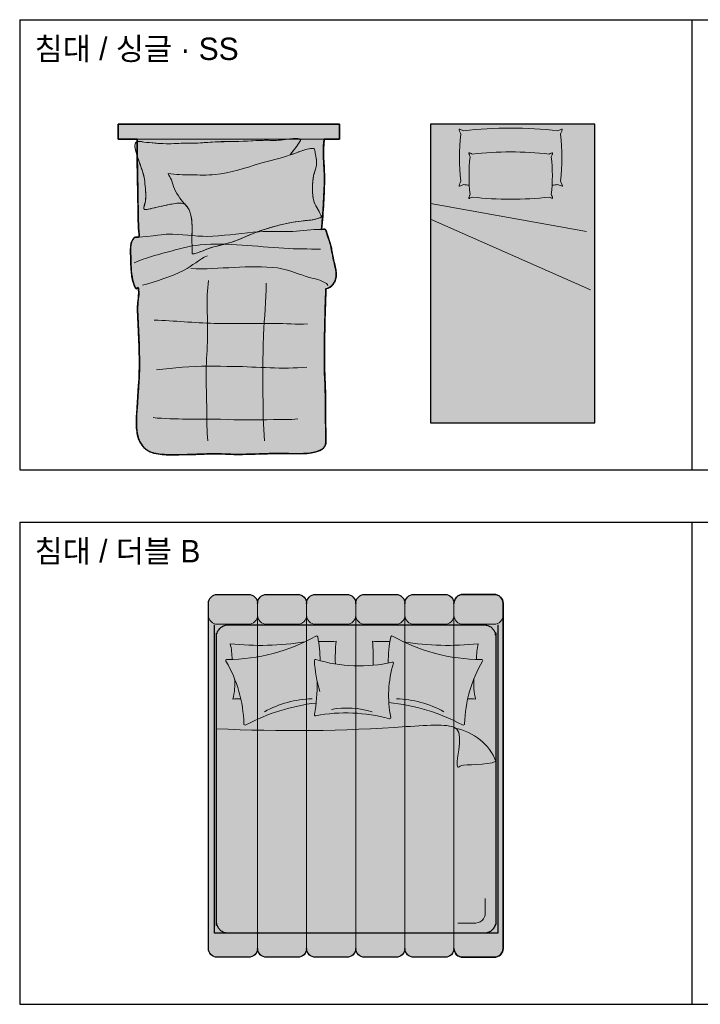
# Model space of a CAD drawing. Header units: millimetres. Extents: x 488786 to 747986, y 25193 to 95000.
# Tile 87 of 127: x 565100 to 569657, y 84154 to 90750. Entities that reach past the tile are written whole.
import ezdxf

# ---------------------------------------------------------------- set-up
doc = ezdxf.new("R2010")
doc.units = ezdxf.units.MM
for name, color, linetype in [('10. ETC', 251, 'Continuous'), ('13. TXT2', 43, 'Continuous'), ('25. 255', 255, 'Continuous'), ('6. FUR1', 181, 'Continuous')]:
    doc.layers.add(name, color=color, linetype=linetype)
doc.layers.add('7. FUR2', color=241, linetype='Continuous', lineweight=5)
doc.styles.add('YUHIHA_TEXT', font='Pretendard-Regular.ttf')

# ---------------------------------------------------------------- blocks, each defined once
blk = doc.blocks.new('YUHIHA_Furniture_Mattress_Geometry')
at = {"layer": '25. 255'}
h = blk.add_hatch(color=256, dxfattribs=at)
h.dxf.hatch_style = 1
edge = h.paths.add_edge_path()
edge.add_ellipse((154591.7, -73363.5), major_axis=(0, -83.2), ratio=0.953258, start_angle=-85.05112, end_angle=-0.13751)
edge.add_line((154591.5, -73446.7), (156301, -73446.7))
edge.add_ellipse((156304.6, -73363.4), major_axis=(0, -83.4), ratio=0.953258, start_angle=-2.59169, end_angle=84.99481)
edge.add_line((156383.8, -73370.6), (156383.8, -71456.6))
edge.add_ellipse((156304.6, -71463.8), major_axis=(0, -83.4), ratio=0.953258, start_angle=94.99963, end_angle=182.49186)
edge.add_line((156301.2, -71380.5), (154591.5, -71380.5))
edge.add_ellipse((154591.5, -71463.5), major_axis=(0, -83), ratio=0.953258, start_angle=180, end_angle=265.18863)
edge.add_line((154512.7, -71456.6), (154512.7, -73370.6))
at = {"layer": '6. FUR1'}
blk.add_lwpolyline([(154499.9, -73446.7), (154499.9, -71380.4), (155448.3, -71380.4), (156396.6, -71380.4), (156396.6, -73446.7)], dxfattribs=at)
blk.add_rational_spline([(154591.5, -71380.5), (154518.8, -71380.5), (154512.7, -71456.6), (154512.7, -72413.6), (154512.7, -73370.6), (154519, -73446.5), (154591.5, -73446.7), (155446.3, -73446.7), (156301, -73446.7), (156377.1, -73450.3), (156383.8, -73370.6), (156383.8, -72413.6), (156383.8, -71456.6), (156377.2, -71377.1), (156301.2, -71380.5), (155446.4, -71380.5), (154591.5, -71380.5)], [1, 0.736164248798, 1, 1, 1, 0.737786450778, 1, 1, 1, 0.721841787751, 1, 1, 1, 0.722410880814, 1, 1, 1], degree=2, knots=[0, 0, 0, 1.486822, 1.486822, 2.486822, 2.486822, 3.968844, 3.968844, 4.968844, 4.968844, 6.497517, 6.497517, 7.497517, 7.497517, 9.024544, 9.024544, 10.024544, 10.024544, 10.024544], dxfattribs=at)
at = {"layer": '7. FUR2'}
for p, q in [((154767.9, -71448.1), (154662.4, -71448.1)), ((154584.7, -71516.2), (154585.3, -71614.2))]:
    blk.add_line(p, q, dxfattribs=at)
for centre, major_axis, ratio, start_param, end_param in [((154657.5, -71510.8), (73, 0), 0.861052, 1.503922, 3.22831), ((154874.1, -72425.4), (381, 0), 0.888516, 3.464065, 4.485342), ((155861.9, -81085), (-9394.2, 0), 0.888516, 4.65681, 4.792159), ((155562.7, -71636.6), (-1311.4, 0), 0.987571, 1.687928, 2.066322), ((156191, -72783.7), (-9.12, 0), 0.987571, 3.078107, 5.255817), ((157095.5, -72761.2), (-895.7, 0), 0.987571, 0.026008, 0.523057), ((155736.1, -72341.8), (-646.6, -84.1), 0.933934, 1.460876, 1.972493), ((156232.4, -72681), (-273.9, 0), 0.987571, 1.527991, 1.721445), ((156658.9, -73048.1), (-398.4, 0), 0.987571, -0.25628, 0.096525), ((154212.9, -73221.1), (-1375, 0), 0.987571, 3.056392, 3.168731), ((156747.2, -73183), (-1058.6, 0), 0.987571, 0.022017, 0.175688), ((156313.7, -73207.5), (-7.36, 0), 0.987571, 1.247976, 3.787928), ((156311.3, -74387.3), (1187.7, 0), 0.987571, 1.570796, 2.094349), ((156730.6, -73217.2), (-451.6, 0), 0.987571, -0.005376, 0.233353), ((155647.9, -74167.4), (-843.7, 0), 0.987571, 4.650539, 4.789399), ((156085.6, -75088.3), (1801.9, 0), 0.987571, 1.456429, 1.734522), ((155713.3, -73364.2), (-8.48, 0), 0.987571, 0.175688, 2.094349)]:
    blk.add_ellipse(centre, major_axis=major_axis, ratio=ratio, start_param=start_param, end_param=end_param, dxfattribs=at)
at = {"layer": '7. FUR2', "extrusion": (0, 0, -1)}
for centre, major_axis, ratio, start_param, end_param in [((153826.3, -72761.2), (895.7, 0), 0.987571, 0.026008, 0.523057), ((154730.8, -72783.7), (-9.12, 0), 0.987571, -0.063485, 2.114225), ((155359.1, -71636.6), (-1311.4, 0), 0.987571, -1.471825, -1.07527), ((155223.5, -72824.7), (-7.59, 0), 0.987571, -0.289293, 1.888417), ((155185.7, -72341.8), (646.6, -84.1), 0.933934, 1.460876, 1.972493), ((154485.4, -72973), (745.7, 0), 0.987571, -0.199799, 0.29725), ((155516.8, -71778.3), (-1091.8, 0), 0.987571, 4.526774, 4.982108), ((155513.3, -72382.3), (-542.5, -22.8), 0.933511, 4.564784, 5.076402), ((157018.3, -73059.8), (1309.7, 0), 0.987571, 3.137165, 3.307571), ((155721, -72843.5), (6.16, 0), 0.987571, 4.258412, 6.727205), ((154262.9, -73048.1), (398.4, 0), 0.987571, -0.25628, 0.096525), ((154689.4, -72681), (273.9, 0), 0.987571, 1.527991, 1.721445), ((154847.6, -73251.1), (881.3, 0), 0.987571, -0.292277, -0.050119), ((154608.1, -73207.5), (7.36, 0), 0.987571, 1.247976, 3.787928), ((155204, -73191.2), (-6.13, 0), 0.987571, 4.163762, 6.703713), ((155428.6, -74148), (-988.8, 0), 0.987571, 1.344989, 1.868542), ((154174.6, -73183), (1058.6, 0), 0.987571, 0.007481, 0.175688), ((156767.9, -73535.6), (-1573.2, 0), 0.987571, 0.22138, 0.223897), ((156708.9, -73221.1), (-1375, 0), 0.987571, -0.085201, 0.033232), ((155720.7, -73207.8), (7.06, 0), 0.987571, -0.050119, 1.868542), ((154610.5, -74387.3), (-1187.7, 0), 0.987571, 1.570796, 2.094349), ((154191.2, -73217.2), (451.6, 0), 0.987571, -0.005376, 0.233353), ((154836.2, -75088.3), (-1801.9, 0), 0.987571, 1.456429, 1.734522), ((155273.9, -74167.4), (843.7, 0), 0.987571, 4.650539, 4.789399), ((155208.5, -73364.2), (8.48, 0), 0.987571, 0.175688, 2.094349)]:
    blk.add_ellipse(centre, major_axis=major_axis, ratio=ratio, start_param=start_param, end_param=end_param, dxfattribs=at)
at = {"layer": '7. FUR2'}
for points in [[(154512.7, -72532.7), (154570.7, -72502), (154720.4, -72513.7), (154742.7, -72504.5)], [(154767.5, -72493.8), (154788.4, -72505.2), (154726.8, -72705.8), (154773.6, -72748.1)], [(154742.7, -72504.5), (154755.2, -72499.3), (154761.1, -72490.3), (154767.5, -72493.8)], [(154773.6, -72748.1), (154817.1, -72787.3), (154956.5, -72774.1), (155113.4, -72764.6)]]:
    blk.add_open_spline(points, degree=3, dxfattribs=at)
blk = doc.blocks.new('YUHIHA_Furniture_Bed_Double_B_Plan')
at = {"layer": '25. 255'}
h = blk.add_hatch(color=256, dxfattribs=at)
h.dxf.hatch_style = 1
h.paths.add_polyline_path([(145626.8, -67643.2), (145417.9, -67643.2, 0.414214), (145357.9, -67703.2, 0.414214), (145297.9, -67643.2), (145089.1, -67643.2, 0.414214), (145029.1, -67703.2, 0.414214), (144969.1, -67643.2), (144760.2, -67643.2, 0.414214), (144700.2, -67703.2, 0.414214), (144640.2, -67643.2), (144431.4, -67643.2, 0.414214), (144371.4, -67703.2, 0.414214), (144311.4, -67643.2), (144102.6, -67643.2, 0.414214), (144042.6, -67703.2), (144042.6, -70014, 0.414214), (144102.6, -70074), (144311.4, -70074, 0.414214), (144371.4, -70014, 0.414214), (144431.4, -70074), (144640.2, -70074, 0.414214), (144700.2, -70014, 0.414214), (144760.2, -70074), (144969.1, -70074, 0.414214), (145029.1, -70014, 0.414214), (145089.1, -70074), (145297.9, -70074, 0.414214), (145357.9, -70014, 0.414214), (145417.9, -70074), (145626.8, -70074, 0.414214), (145686.8, -70014, 0.414214), (145746.8, -70074), (145955.6, -70074, 0.414214), (146015.6, -70014), (146015.6, -67703.2, 0.414214), (145955.6, -67643.2), (145746.8, -67643.2, 0.414214), (145686.8, -67703.2, 0.414214)])
at = {"layer": '6. FUR1'}
blk.add_lwpolyline([(144371.4, -67703.2, 0.414214), (144311.4, -67643.2), (144102.6, -67643.2, 0.414214), (144042.6, -67703.2), (144042.6, -70014, 0.414214), (144102.6, -70074), (144311.4, -70074, 0.414214), (144371.4, -70014)], format="xyb", dxfattribs=at)
blk.add_lwpolyline([(144311.4, -67643.2, -0.414214), (144371.4, -67703.2, -0.414214), (144431.4, -67643.2), (144640.2, -67643.2, -0.414214), (144700.2, -67703.2, -0.414214), (144760.2, -67643.2), (144969.1, -67643.2, -0.414214), (145029.1, -67703.2, -0.414214), (145089.1, -67643.2), (145297.9, -67643.2, -0.414214), (145357.9, -67703.2, -0.414214), (145417.9, -67643.2), (145626.8, -67643.2, -0.414214), (145686.8, -67703.2, -0.414214), (145746.8, -67643.2), (145955.6, -67643.2, -0.414214), (146015.6, -67703.2), (146015.6, -70014, -0.414214), (145955.6, -70074), (145746.8, -70074, -0.414214), (145686.8, -70014, -0.414214), (145626.8, -70074), (145417.9, -70074, -0.414214), (145357.9, -70014, -0.414214), (145297.9, -70074), (145089.1, -70074, -0.414214), (145029.1, -70014, -0.414214), (144969.1, -70074), (144760.2, -70074, -0.414214), (144700.2, -70014, -0.414214), (144640.2, -70074), (144431.4, -70074, -0.414214), (144371.4, -70014, -0.414214), (144311.4, -70074), (144102.6, -70074, -0.414214), (144042.6, -70014), (144042.6, -67703.2, -0.414214), (144102.6, -67643.2)], format="xyb", close=True, dxfattribs=at)
at = {"layer": '7. FUR2'}
for points in [[(144700.2, -67703.2, 0.414214), (144640.2, -67643.2), (144431.4, -67643.2, 0.414214), (144371.4, -67703.2), (144371.4, -70014, 0.414214), (144431.4, -70074), (144640.2, -70074, 0.414214), (144700.2, -70014)], [(145029.1, -67703.2, 0.414214), (144969.1, -67643.2), (144760.2, -67643.2, 0.414214), (144700.2, -67703.2), (144700.2, -70014, 0.414214), (144760.2, -70074), (144969.1, -70074, 0.414214), (145029.1, -70014)], [(145357.9, -67703.2, 0.414214), (145297.9, -67643.2), (145089.1, -67643.2, 0.414214), (145029.1, -67703.2), (145029.1, -70014, 0.414214), (145089.1, -70074), (145297.9, -70074, 0.414214), (145357.9, -70014)], [(145686.8, -67703.2, 0.414214), (145626.8, -67643.2), (145417.9, -67643.2, 0.414214), (145357.9, -67703.2), (145357.9, -70014, 0.414214), (145417.9, -70074), (145626.8, -70074, 0.414214), (145686.8, -70014)], [(144371.4, -69934, 0.414214), (144311.4, -69874), (144102.6, -69874, 0.414214), (144042.6, -69934)], [(144700.2, -69934, 0.414214), (144640.2, -69874), (144431.4, -69874, 0.414214), (144371.4, -69934)], [(145029.1, -69934, 0.414214), (144969.1, -69874), (144760.2, -69874, 0.414214), (144700.2, -69934)], [(145357.9, -69934, 0.414214), (145297.9, -69874), (145089.1, -69874, 0.414214), (145029.1, -69934)], [(145686.8, -69934, 0.414214), (145626.8, -69874), (145417.9, -69874, 0.414214), (145357.9, -69934)], [(146015.6, -69934, 0.414214), (145955.6, -69874), (145746.8, -69874, 0.414214), (145686.8, -69934)]]:
    blk.add_lwpolyline(points, format="xyb", dxfattribs=at)
blk.add_lwpolyline([(145955.6, -67643.2), (145746.8, -67643.2, 0.414214), (145686.8, -67703.2), (145686.8, -70014, 0.414214), (145746.8, -70074), (145955.6, -70074, 0.414214), (146015.6, -70014), (146015.6, -67703.2, 0.414214)], format="xyb", close=True, dxfattribs=at)
blk.add_blockref('YUHIHA_Furniture_Mattress_Geometry', (-10421.7, 3576.3))
blk = doc.blocks.new('YUHIHA_Furniture_Bed_SuperSingle_Plan')
at = {"layer": '25. 255'}
blk.add_hatch(color=256, dxfattribs=at).paths.add_polyline_path([(78731.5, 11411.2), (77631.5, 11411.2), (77631.5, 9411.2), (78731.5, 9411.2)], flags=16)
at = {"layer": '6. FUR1', "ltscale": 5}
blk.add_lwpolyline([(78731.5, 11411.2), (77631.5, 11411.2), (77631.5, 9411.2), (78731.5, 9411.2)], close=True, dxfattribs=at)
at = {"layer": '7. FUR2', "ltscale": 5}
for p, q in [((78731.5, 10048.3), (77660.7, 10521.7)), ((77685.7, 10130.3), (78731.5, 9941.5))]:
    blk.add_line(p, q, dxfattribs=at)
for points in [[(77913.5, 9907.4), (77914.1, 9908.1), (77915.3, 9908.2), (77917.2, 9907.7), (77920.2, 9906.7), (77924.3, 9905), (77929.8, 9902.6), (77936.7, 9899.6, -0.055975), (78451.3, 9899.6), (78458.2, 9902.6), (78463.7, 9905), (78467.8, 9906.7), (78470.8, 9907.7), (78472.7, 9908.2), (78473.9, 9908.1), (78474.5, 9907.4), (78474.5, 9906.2), (78474.3, 9904.6), (78473.8, 9902.5), (78473, 9900), (78472, 9897), (78470.8, 9893.7), (78469.4, 9890), (78467.7, 9885.9), (78465.9, 9881.5, -0.057148), (78465.9, 9629.6), (78467.8, 9625.2), (78469.4, 9621.1), (78470.9, 9617.4), (78472.1, 9614.1), (78473.1, 9611.1), (78473.9, 9608.6), (78474.4, 9606.5), (78474.6, 9604.9), (78474.5, 9603.7), (78474, 9603), (78472.8, 9602.9), (78470.8, 9603.3), (78467.8, 9604.4), (78463.7, 9606.1), (78458.3, 9608.5), (78451.3, 9611.6, -0.055966), (77936.7, 9611.6), (77929.7, 9608.5), (77924.3, 9606.1), (77920.2, 9604.4), (77917.2, 9603.3), (77915.2, 9602.9), (77914, 9603), (77913.5, 9603.7), (77913.4, 9604.9), (77913.6, 9606.5), (77914.1, 9608.6), (77914.9, 9611.1), (77915.9, 9614.1), (77917.1, 9617.4), (77918.6, 9621.1), (77920.2, 9625.2), (77922.1, 9629.6, -0.057148), (77922.1, 9881.5), (77920.3, 9885.9), (77918.6, 9890), (77917.2, 9893.7), (77916, 9897), (77915, 9900), (77914.2, 9902.5), (77913.7, 9904.6)], [(78471.2, 9819.9, -0.004057), (78509.9, 9815.4), (78518.6, 9819.3), (78525.5, 9822.2), (78530.6, 9824.3), (78534.3, 9825.6), (78536.8, 9826.2), (78538.3, 9826), (78539, 9825.2), (78539.1, 9823.8), (78538.8, 9821.7), (78538.1, 9819.1), (78537.2, 9815.9), (78535.9, 9812.2), (78534.4, 9808.1), (78532.6, 9803.4), (78530.5, 9798.4), (78528.3, 9792.9, -0.057148), (78528.3, 9477.9), (78530.6, 9472.4), (78532.6, 9467.4), (78534.4, 9462.7), (78536, 9458.6), (78537.2, 9454.9), (78538.2, 9451.7), (78538.8, 9449.1), (78539.1, 9447), (78539, 9445.6), (78538.3, 9444.7), (78536.9, 9444.6), (78534.4, 9445.1), (78530.7, 9446.5), (78525.5, 9448.6), (78518.7, 9451.5), (78510, 9455.4, -0.056962), (77878, 9455.4), (77869.3, 9451.5), (77862.5, 9448.6), (77857.3, 9446.5), (77853.6, 9445.1), (77851.1, 9444.6), (77849.7, 9444.7), (77849, 9445.6), (77848.9, 9447), (77849.2, 9449.1), (77849.8, 9451.7), (77850.8, 9454.9), (77852, 9458.6), (77853.6, 9462.7), (77855.4, 9467.4), (77857.4, 9472.4), (77859.7, 9477.9, -0.057148), (77859.7, 9792.9), (77857.5, 9798.4), (77855.4, 9803.4), (77853.6, 9808.1), (77847.5, 9824.8, -0.652912), (77850.1, 9827.3), (77862.5, 9822.2), (77869.4, 9819.3), (77878.1, 9815.4, -0.004057), (77916.8, 9819.9, -0.004057)]]:
    blk.add_lwpolyline(points, format="xyb", dxfattribs=at)
blk = doc.blocks.new('YUHIHA_Furniture_Bed_Single_A_Plan')
at = {"layer": '25. 255'}
for points in [[(67026.2, 53913), (66898, 53913), (66898, 54013), (68381.3, 54013), (68381.3, 53913), (68277.2, 53913), (68273.5, 53847.4), (68272.9, 53822.9), (68273.3, 53801, -0.013316), (68280, 53660.4, -0.006817), (68278.3, 53572.8, -0.011997), (68268.3, 53398), (68260, 53307.9), (68281.9, 53309.1, -0.117932), (68287.5, 53307.5, -0.152067), (68291.2, 53300.3), (68295.4, 53282.4), (68318.5, 53212.9, -0.02522), (68328.4, 53170.3, 0.014167), (68341, 53102.8, -0.01968), (68355.8, 53038.8, -0.04444), (68358.9, 53006.2), (68358.4, 52995.4, -0.045285), (68354.5, 52973.9, -0.053043), (68346.4, 52953.6, -0.062396), (68333.9, 52935.7, -0.069111), (68317.2, 52921.6, -0.067463), (68297.4, 52912.7), (68290.3, 52910.9, 0.003478), (68284.2, 52735.9, 0.003689), (68280.7, 52560.8), (68279.8, 52424.7), (68280.3, 52381), (68286.7, 52206, -0.010717), (68287.8, 52113.5, 0.003499), (68288.8, 51920.4), (68289.3, 51887.5, -0.056136), (68286.5, 51865.9, -0.05216), (68282.6, 51855.7, -0.07026), (68276.4, 51846.7), (68273.5, 51843.8, -0.0459), (68255.6, 51831.2, -0.037909), (68235.9, 51821.8, -0.02966), (68215.1, 51815.1, -0.039704), (68171.9, 51807.9, -0.022044), (68128.2, 51805.9), (68040.6, 51807.7, 0.008158), (67778.1, 51802, -0.006462), (67690.5, 51801.1, -0.012484), (67589.7, 51804, 0.018585), (67524.1, 51805, 0.004816), (67392.8, 51800.2), (67361.5, 51799.7, -0.01206), (67230.2, 51798.4, -0.019473), (67186.5, 51801.3, -0.032487), (67138.7, 51809.5, -0.033656), (67117.8, 51816, -0.039141), (67098.2, 51825.5, -0.042657), (67080.3, 51838.1, -0.042628), (67064.8, 51853.6, -0.039026), (67052.1, 51871.4, -0.033401), (67042.1, 51890.8, -0.039842), (67031.5, 51921.8, -0.035814), (67023.8, 51964.9, -0.023184), (67021.1, 52008.6, -0.020274), (67022.9, 52074.2), (67036.2, 52262.2, 0.00946), (67040.6, 52349.6), (67041.3, 52390.4, 0.009527), (67039, 52521.7), (67028.5, 52772.3, -0.034789), (67030.8, 52816, 0.0289), (67036.6, 52881.3, 0.033399), (67035.3, 52905), (67033.4, 52915.7), (67032.5, 52918.4), (67019.9, 52911.2, -0.087246), (67013, 52919.6, -0.064953), (67001, 52950.7, -0.034366), (66991.2, 52993.4, -0.021939), (66986.3, 53036.8, -0.0129), (66983.5, 53112.8, -0.021229), (66982.3, 53178.4, -0.042352), (66985.9, 53211, -0.050053), (66992.3, 53231.9, -0.080527), (67003.8, 53250.4), (67006.4, 53253.2, -0.173551), (67013.8, 53256.3, -0.064504), (67030.2, 53255.4, 0.147884), (67035.5, 53255.3), (67035.6, 53255.3, 0.073454), (67038, 53256.5, 0.155265), (67039.7, 53264.4, 0.034311), (67036.4, 53299.1, -0.011697), (67032.3, 53426.1), (67026.8, 53776.2, -0.004798)], [(67012.4, 53851.6, -0.060344), (67011, 53873.4, -0.071041), (67013.2, 53884.1, -0.128592), (67019.4, 53893, -0.116146), (67027.2, 53896.9, -0.068569), (67038.1, 53897.9, -0.03638), (67070.5, 53893.1), (67132.9, 53887, 0.014124), (67220.3, 53882), (67245.7, 53881.9), (67333.2, 53885.1), (67355.1, 53885.2, 0.015266), (67416.7, 53886.1, 0.00689), (67547.8, 53894.5), (67575.7, 53895.7, 0.005599), (67707, 53897.6), (67847.7, 53904.1, -0.017218), (67935.3, 53904.3, 0.035959), (67983.5, 53906.5), (68048.6, 53914.8), (68070.4, 53916.6), (68089.9, 53917.1, -0.066696), (68111.5, 53914.5, -0.128515), (68121, 53909.2), (68121, 53907.8), (68118.7, 53902.9), (68102.9, 53877.2), (68090.3, 53859.3, 0.010703), (68050.3, 53807.3, 0.017675), (68122.3, 53832.9, -0.030829), (68164.2, 53845.5), (68178.7, 53848.7, -0.052809), (68200.4, 53851.2, -0.082961), (68211.1, 53849.4), (68212.2, 53848.5), (68214.3, 53843.4, -0.029923), (68218.1, 53821.9, -0.018833), (68226.7, 53770.9, -0.033866), (68227.7, 53749, -0.053163), (68224.9, 53727.4), (68210.3, 53679.8), (68207.8, 53669.2, 0.025814), (68201.5, 53626.9, 0.024122), (68199.3, 53583.2, 0.027132), (68201.6, 53539.5, 0.037097), (68209.4, 53496.5), (68213.2, 53484.8, 0.035943), (68222.8, 53465.1), (68245.2, 53427.5), (68250, 53417.7, -0.034722), (68257.6, 53399, -0.202467), (68258, 53391, -0.126646), (68248, 53384.7), (68227, 53378.8, -0.039423), (68189.3, 53370.9), (68124, 53364.1), (68070.5, 53356.2, 0.017328), (67984.8, 53338.4, 0.015651), (67900.4, 53315, 0.013993), (67817.6, 53286.6), (67802.1, 53280.6), (67721.4, 53246.6, -0.020717), (67660.1, 53223.3), (67647.9, 53219.4, -0.011707), (67563.3, 53196.9, 0.020861), (67500.2, 53178.7), (67482.2, 53172, -0.035206), (67420.9, 53148.7, -0.048386), (67401.5, 53144.2, -0.208294), (67393.7, 53145.9), (67393.4, 53150.9), (67394.6, 53167.3, -0.008504), (67392.7, 53237.6), (67393.9, 53329.1), (67393.2, 53351, 0.034641), (67388, 53394.4, 0.037423), (67379.4, 53426.1, 0.03825), (67372.7, 53440.9, 0.039038), (67360.8, 53459.3, 0.010581), (67344.7, 53478.5), (67344.6, 53478.4), (67343.2, 53479.4), (67332.5, 53481.6, 0.030519), (67312.8, 53483.9, 0.043754), (67290.9, 53483.2), (67257.3, 53478.1, 0.011638), (67129.1, 53449.7, -0.030268), (67094.1, 53442, -0.074503), (67077.7, 53441.5, -0.191083), (67070.4, 53444.9), (67069.8, 53446.4, -0.087839), (67072.1, 53462.6), (67080.9, 53494.3), (67083.3, 53521.9, 0.025519), (67082.7, 53565.7, 0.013274), (67076.5, 53631), (67072.5, 53657, 0.027345), (67061.4, 53699.3, 0.013707), (67039.4, 53761.2, -0.025724), (67019, 53823.6)], [(67035.5, 53255.3), (67035.5, 53255.3), (67035.6, 53255.3)]]:
    blk.add_hatch(color=256, dxfattribs=at).paths.add_polyline_path(points)
at = {"layer": '6. FUR1'}
blk.add_lwpolyline([(66898, 53913), (66898, 54013), (68381.3, 54013), (68381.3, 53913), (68277.2, 53913), (68273.5, 53847.4), (68272.9, 53822.9), (68273.3, 53801, -0.013316), (68280, 53660.4, -0.006817), (68278.3, 53572.8, -0.011997), (68268.3, 53398), (68260, 53307.9), (68281.9, 53309.1, -0.117932), (68287.5, 53307.5, -0.152067), (68291.2, 53300.3), (68295.4, 53282.4), (68318.5, 53212.9, -0.02522), (68328.4, 53170.3, 0.014167), (68341, 53102.8, -0.01968), (68355.8, 53038.8, -0.04444), (68358.9, 53006.2), (68358.4, 52995.4, -0.045285), (68354.5, 52973.9, -0.053043), (68346.4, 52953.6, -0.062396), (68333.9, 52935.7, -0.069111), (68317.2, 52921.6, -0.067463), (68297.4, 52912.7), (68290.3, 52910.9, 0.003478), (68284.2, 52735.9, 0.003689), (68280.7, 52560.8), (68279.8, 52424.7), (68280.3, 52381), (68286.7, 52206, -0.010717), (68287.8, 52113.5, 0.003499), (68288.8, 51920.4), (68289.3, 51887.5, -0.056136), (68286.5, 51865.9, -0.05216), (68282.6, 51855.7, -0.07026), (68276.4, 51846.7), (68273.5, 51843.8, -0.0459), (68255.6, 51831.2, -0.037909), (68235.9, 51821.8, -0.02966), (68215.1, 51815.1, -0.039704), (68171.9, 51807.9, -0.022044), (68128.2, 51805.9), (68040.6, 51807.7, 0.008158), (67778.1, 51802, -0.006462), (67690.5, 51801.1, -0.012484), (67589.7, 51804, 0.018585), (67524.1, 51805, 0.004816), (67392.8, 51800.2), (67361.5, 51799.7, -0.01206), (67230.2, 51798.4, -0.019473), (67186.5, 51801.3, -0.032487), (67138.7, 51809.5, -0.033656), (67117.8, 51816, -0.039141), (67098.2, 51825.5, -0.042657), (67080.3, 51838.1, -0.042628), (67064.8, 51853.6, -0.039026), (67052.1, 51871.4, -0.033401), (67042.1, 51890.8, -0.039842), (67031.5, 51921.8, -0.035814), (67023.8, 51964.9, -0.023184), (67021.1, 52008.6, -0.020274), (67022.9, 52074.2), (67036.2, 52262.2, 0.00946), (67040.6, 52349.6), (67041.3, 52390.4, 0.009527), (67039, 52521.7), (67028.5, 52772.3, -0.034789), (67030.8, 52816, 0.0289), (67036.6, 52881.3, 0.033399), (67035.3, 52905), (67033.4, 52915.7), (67032.5, 52918.4), (67019.9, 52911.2, -0.087246), (67013, 52919.6, -0.064953), (67001, 52950.7, -0.034366), (66991.2, 52993.4, -0.021939), (66986.3, 53036.8, -0.0129), (66983.5, 53112.8, -0.021229), (66982.3, 53178.4, -0.042352), (66985.9, 53211, -0.050053), (66992.3, 53231.9, -0.080527), (67003.8, 53250.4), (67006.4, 53253.2, -0.173551), (67013.8, 53256.3, -0.064504), (67030.2, 53255.4, 0.147884), (67035.5, 53255.3), (67035.5, 53255.3), (67035.6, 53255.3, 0.073454), (67038, 53256.5, 0.155265), (67039.7, 53264.4, 0.034311), (67036.4, 53299.1, -0.011697), (67032.3, 53426.1), (67026.8, 53776.2, -0.004798), (67026.2, 53913)], format="xyb", close=True, dxfattribs=at)
blk.add_open_spline([(67026.2, 53913), (67026.2, 53913), (66898, 53913), (66898, 53913), (66898, 53913), (66898, 54013), (66898, 54013), (66898, 54013), (68381.3, 54013), (68381.3, 54013), (68381.3, 54013), (68381.3, 53913), (68381.3, 53913), (68381.3, 53913), (68277.2, 53913), (68277.2, 53913), (68276.1, 53883), (68272.9, 53852.9), (68272.9, 53822.9), (68273, 53768.6), (68280.2, 53714.6), (68280, 53660.4), (68279.4, 53543.2), (68272, 53424.3), (68260, 53307.9), (68266.6, 53307.7), (68282, 53311.2), (68287.5, 53307.5), (68291.6, 53304.7), (68294, 53287), (68295.4, 53282.4), (68302.3, 53258.9), (68311.7, 53236.4), (68318.5, 53212.9), (68329.1, 53176.7), (68332.5, 53139.4), (68341, 53102.8), (68348.6, 53070), (68361.6, 53029.4), (68358.4, 52995.4), (68354.6, 52954.7), (68331.8, 52919.7), (68290.3, 52910.9), (68283.6, 52748.9), (68279.9, 52586.8), (68279.8, 52424.7), (68279.7, 52320.9), (68289, 52217.7), (68287.8, 52113.5), (68287.1, 52049.1), (68288.8, 51984.7), (68288.8, 51920.4), (68288.8, 51896.7), (68293.9, 51861.4), (68273.5, 51843.8), (68215.3, 51794.1), (68110, 51807.5), (68040.6, 51807.7), (67890, 51808.1), (67740.5, 51795.7), (67589.7, 51804), (67513.3, 51808.2), (67437.8, 51799.9), (67361.5, 51799.7), (67288, 51799.6), (67210.2, 51792.1), (67138.7, 51809.5), (66986.4, 51846.6), (67023.2, 52050.6), (67029.2, 52163.8), (67030.9, 52196.6), (67033.9, 52229.4), (67036.2, 52262.2), (67039.1, 52304.9), (67041.2, 52347.7), (67041.3, 52390.4), (67041.6, 52517.7), (67032.8, 52645.1), (67028.5, 52772.3), (67027.1, 52815.9), (67040.7, 52862.2), (67035.3, 52905), (67034.8, 52909.5), (67034.1, 52914.1), (67032.5, 52918.4), (67032.3, 52918.8), (67020.2, 52910.9), (67019.9, 52911.2), (67010.3, 52918.9), (67004.5, 52939.4), (67001, 52950.7), (66985.2, 53002), (66984.5, 53059.7), (66983.5, 53112.8), (66982.8, 53152.6), (66974.3, 53221.6), (67006.4, 53253.2), (67014.3, 53261), (67034.4, 53252.2), (67038, 53256.5), (67042.4, 53261.7), (67036.8, 53291.9), (67036.4, 53299.1), (67034.3, 53341.4), (67032.6, 53383.8), (67032.3, 53426.1), (67031.3, 53588.5), (67025.2, 53750.5), (67026.2, 53913)], degree=3, knots=[0, 0, 0, 0, 1, 1, 1, 2, 2, 2, 3, 3, 3, 4, 4, 4, 5, 5, 5, 6, 6, 6, 7, 7, 7, 8, 8, 8, 9, 9, 9, 10, 10, 10, 11, 11, 11, 12, 12, 12, 13, 13, 13, 14, 14, 14, 15, 15, 15, 16, 16, 16, 17, 17, 17, 18, 18, 18, 19, 19, 19, 20, 20, 20, 21, 21, 21, 22, 22, 22, 23, 23, 23, 24, 24, 24, 25, 25, 25, 26, 26, 26, 27, 27, 27, 28, 28, 28, 29, 29, 29, 30, 30, 30, 31, 31, 31, 32, 32, 32, 33, 33, 33, 34, 34, 34, 35, 35, 35, 36, 36, 36, 36], dxfattribs=at)
at = {"layer": '7. FUR2'}
blk.add_lwpolyline([(67012.4, 53851.6, -0.060344), (67011, 53873.4, -0.071041), (67013.2, 53884.1, -0.128592), (67019.4, 53893, -0.116146), (67027.2, 53896.9, -0.068569), (67038.1, 53897.9, -0.03638), (67070.5, 53893.1), (67132.9, 53887, 0.014124), (67220.3, 53882), (67245.7, 53881.9), (67333.2, 53885.1), (67355.1, 53885.2, 0.015266), (67416.7, 53886.1, 0.00689), (67547.8, 53894.5), (67575.7, 53895.7, 0.005599), (67707, 53897.6), (67847.7, 53904.1, -0.017218), (67935.3, 53904.3, 0.035959), (67983.5, 53906.5), (68048.6, 53914.8), (68070.4, 53916.6), (68089.9, 53917.1, -0.066696), (68111.5, 53914.5, -0.128515), (68121, 53909.2), (68121, 53907.8), (68118.7, 53902.9), (68102.9, 53877.2), (68090.3, 53859.3, 0.010703), (68050.3, 53807.3, 0.017675), (68122.3, 53832.9, -0.030829), (68164.2, 53845.5), (68178.7, 53848.7, -0.052809), (68200.4, 53851.2, -0.082961), (68211.1, 53849.4), (68212.2, 53848.5), (68214.3, 53843.4, -0.029923), (68218.1, 53821.9, -0.018833), (68226.7, 53770.9, -0.033866), (68227.7, 53749, -0.053163), (68224.9, 53727.4), (68210.3, 53679.8), (68207.8, 53669.2, 0.025814), (68201.5, 53626.9, 0.024122), (68199.3, 53583.2, 0.027132), (68201.6, 53539.5, 0.037097), (68209.4, 53496.5), (68213.2, 53484.8, 0.035943), (68222.8, 53465.1), (68245.2, 53427.5), (68250, 53417.7, -0.034722), (68257.6, 53399, -0.202467), (68258, 53391, -0.126646), (68248, 53384.7), (68227, 53378.8, -0.039423), (68189.3, 53370.9), (68124, 53364.1), (68070.5, 53356.2, 0.017328), (67984.8, 53338.4, 0.015651), (67900.4, 53315, 0.013993), (67817.6, 53286.6), (67802.1, 53280.6), (67721.4, 53246.6, -0.020717), (67660.1, 53223.3), (67647.9, 53219.4, -0.011707), (67563.3, 53196.9, 0.020861), (67500.2, 53178.7), (67482.2, 53172, -0.035206), (67420.9, 53148.7, -0.048386), (67401.5, 53144.2, -0.208294), (67393.7, 53145.9), (67393.4, 53150.9), (67394.6, 53167.3, -0.008504), (67392.7, 53237.6), (67393.9, 53329.1), (67393.2, 53351, 0.034641), (67388, 53394.4, 0.037423), (67379.4, 53426.1, 0.03825), (67372.7, 53440.9, 0.039038), (67360.8, 53459.3, 0.010581), (67344.7, 53478.5), (67344.6, 53478.4), (67343.2, 53479.4), (67332.5, 53481.6, 0.030519), (67312.8, 53483.9, 0.043754), (67290.9, 53483.2), (67257.3, 53478.1, 0.011638), (67129.1, 53449.7, -0.030268), (67094.1, 53442, -0.074503), (67077.7, 53441.5, -0.191083), (67070.4, 53444.9), (67069.8, 53446.4, -0.087839), (67072.1, 53462.6), (67080.9, 53494.3), (67083.3, 53521.9, 0.025519), (67082.7, 53565.7, 0.013274), (67076.5, 53631), (67072.5, 53657, 0.027345), (67061.4, 53699.3, 0.013707), (67039.4, 53761.2, -0.025724), (67019, 53823.6)], format="xyb", close=True, dxfattribs=at)
blk.add_lwpolyline([(67026.2, 53913), (68277.2, 53913)], dxfattribs=at)
for points, knots in [([(68050.3, 53807.3), (67985.3, 53781.5), (67912.1, 53770.1), (67845.5, 53749), (67747.3, 53717.9), (67652.2, 53687.7), (67549.1, 53675.7), (67495.2, 53669.4), (67441.9, 53673.3), (67388, 53673.9), (67335.9, 53674.4), (67284.3, 53674), (67232.7, 53682.5), (67239, 53667.7), (67249, 53654.8), (67255.4, 53640), (67263.7, 53620.9), (67267.8, 53600.2), (67275.8, 53581), (67285, 53559.1), (67299, 53538.1), (67312, 53518.2), (67333.3, 53485.4), (67365.9, 53463.9), (67379.4, 53426.1), (67400.8, 53366.1), (67392.3, 53299.9), (67392.7, 53237.6), (67392.9, 53214), (67393.6, 53190.8), (67394.6, 53167.3), (67394.7, 53164.9), (67392.6, 53146.8), (67393.7, 53145.9), (67398.6, 53141.3), (67415.6, 53147.2), (67420.9, 53148.7), (67448.1, 53156.1), (67473.5, 53169.7), (67500.2, 53178.7), (67552.9, 53196.7), (67607.4, 53205.9), (67660.1, 53223.3), (67713.9, 53241), (67764.6, 53266.8), (67817.6, 53286.6), (67916.5, 53323.6), (68019, 53351.1), (68124, 53364.1), (68158.6, 53368.4), (68193.2, 53368.6), (68227, 53378.8), (68234.8, 53381.1), (68253.1, 53384.2), (68258, 53391), (68261, 53395.1), (68251.9, 53413.5), (68250, 53417.7), (68237.8, 53445.2), (68217.4, 53466.3), (68209.4, 53496.5), (68195.7, 53548.3), (68196.9, 53615.7), (68207.8, 53669.2), (68211.8, 53689), (68220.1, 53707.7), (68224.9, 53727.4), (68232.4, 53757.7), (68223.5, 53791), (68218.1, 53821.9), (68217.5, 53825.3), (68215.1, 53848), (68211.1, 53849.4), (68198.5, 53854.2), (68176.8, 53848.3), (68164.2, 53845.5), (68125.2, 53836.7), (68088.7, 53818.4), (68050.3, 53807.3), (68068.7, 53833.3), (68090.8, 53856.8), (68107.2, 53884.3), (68108.5, 53886.4), (68122.7, 53907.4), (68121, 53909.2), (68111.7, 53919.2), (68082.8, 53917.2), (68070.4, 53916.6), (68024.9, 53914.1), (67981.1, 53902.6), (67935.3, 53904.3), (67858.3, 53907.1), (67783.8, 53900.6), (67707, 53897.6), (67654, 53895.5), (67600.8, 53897.7), (67547.8, 53894.5), (67484.2, 53890.5), (67418.9, 53884.1), (67355.1, 53885.2), (67309.9, 53885.9), (67265.4, 53880.8), (67220.3, 53882), (67169.3, 53883.4), (67121, 53887.6), (67070.5, 53893.1), (67057, 53894.5), (67031.4, 53903.2), (67019.4, 53893), (67002.7, 53879.1), (67014.7, 53840.1), (67019, 53823.6), (67036.3, 53757.9), (67069.1, 53699.8), (67076.5, 53631), (67081.3, 53586.2), (67087.2, 53539.2), (67080.9, 53494.3), (67080, 53488.1), (67066.4, 53449.8), (67070.4, 53444.9), (67078.7, 53435), (67119.3, 53447.7), (67129.1, 53449.7), (67183.1, 53461.2), (67236, 53476.4), (67290.9, 53483.2), (67304.6, 53484.9), (67318.9, 53484), (67332.5, 53481.6), (67334.3, 53481.3), (67343.9, 53480.1), (67344.6, 53478.4)], [0, 0, 0, 0, 1, 1, 1, 2, 2, 2, 3, 3, 3, 4, 4, 4, 5, 5, 5, 6, 6, 6, 7, 7, 7, 8, 8, 8, 9, 9, 9, 10, 10, 10, 11, 11, 11, 12, 12, 12, 13, 13, 13, 14, 14, 14, 15, 15, 15, 16, 16, 16, 17, 17, 17, 18, 18, 18, 19, 19, 19, 20, 20, 20, 21, 21, 21, 22, 22, 22, 23, 23, 23, 24, 24, 24, 25, 25, 25, 26, 26, 26, 27, 27, 27, 28, 28, 28, 29, 29, 29, 30, 30, 30, 31, 31, 31, 32, 32, 32, 33, 33, 33, 34, 34, 34, 35, 35, 35, 36, 36, 36, 37, 37, 37, 38, 38, 38, 39, 39, 39, 40, 40, 40, 41, 41, 41, 42, 42, 42, 43, 43, 43, 44, 44, 44, 44]), ([(67035.5, 53255.3), (67207.3, 53269.2), (67190.6, 53278.2), (67263.8, 53275.8), (67354, 53272.9), (67442.5, 53257.9), (67533, 53262.7), (67636.6, 53268.2), (67738.7, 53285.7), (67842.1, 53292.6), (67917.4, 53297.6), (67993.2, 53290.9), (68068.7, 53294.7), (68131.7, 53297.9), (68196.8, 53310.4), (68260, 53307.9)], [0, 0, 0, 0, 1, 1, 1, 2, 2, 2, 3, 3, 3, 4, 4, 4, 5, 5, 5, 5]), ([(67006.4, 53084), (67078.2, 53117.4), (67150.6, 53135), (67226.5, 53155.7), (67299.4, 53175.6), (67372.9, 53198.3), (67448.7, 53204.5), (67635.2, 53219.6), (67823, 53193.6), (68008.8, 53181.5), (68090.7, 53176.1), (68172.6, 53178.9), (68254.4, 53174.8)], [0, 0, 0, 0, 1, 1, 1, 2, 2, 2, 3, 3, 3, 4, 4, 4, 4]), ([(67061.3, 52934), (67156.9, 52962.4), (67252.1, 52990.7), (67341.3, 53036), (67395.8, 53063.7), (67439.8, 53107.7), (67496.4, 53131.4)], [0, 0, 0, 0, 1, 1, 1, 2, 2, 2, 2]), ([(67385.1, 53045.6), (67577.7, 53037.7), (67774, 53073.5), (67965.9, 53049.9), (68017.3, 53043.5), (68067.3, 53022.4), (68116.5, 53007), (68131.6, 53002.3), (68146.4, 52997), (68161.2, 52991.6), (68198.2, 52978.1), (68242.3, 52976.1), (68276, 52954.8), (68286.1, 52948.4), (68301.8, 52943.7), (68302.7, 52931)], [0, 0, 0, 0, 1, 1, 1, 2, 2, 2, 3, 3, 3, 4, 4, 4, 5, 5, 5, 5]), ([(67504.3, 52965.9), (67485.9, 52839.8), (67500.7, 52708.4), (67497.6, 52581.2), (67495.9, 52507.1), (67489, 52433.2), (67488, 52359.1), (67486.7, 52270.2), (67491.4, 52181.1), (67492.7, 52092.2), (67493.8, 52025.8), (67491.1, 51958.2), (67498.8, 51892.2)], [0, 0, 0, 0, 1, 1, 1, 2, 2, 2, 3, 3, 3, 4, 4, 4, 4]), ([(67890.2, 52947.2), (67890.7, 52832), (67877.5, 52717.4), (67872.6, 52602.3), (67866.9, 52467.3), (67866.8, 52332.1), (67868.5, 52197), (67869.7, 52095.8), (67868.7, 51991.7), (67879.8, 51891)], [0, 0, 0, 0, 1, 1, 1, 2, 2, 2, 3, 3, 3, 3]), ([(67140.9, 52699.9), (67274.6, 52696.8), (67407.9, 52682.2), (67541.6, 52678.9), (67676.1, 52675.5), (67811.5, 52677.4), (67946.1, 52678), (68019.6, 52678.3), (68092.9, 52670.5), (68166.4, 52675.6)], [0, 0, 0, 0, 1, 1, 1, 2, 2, 2, 3, 3, 3, 3]), ([(67154.8, 52366.8), (67213.3, 52371.7), (67271.2, 52381.6), (67329.6, 52386), (67441.3, 52394.5), (67556.8, 52391.5), (67668.9, 52390.2), (67835.3, 52388.2), (67996.6, 52368.6), (68162.6, 52386.4)], [0, 0, 0, 0, 1, 1, 1, 2, 2, 2, 3, 3, 3, 3]), ([(67133, 52047.2), (67283, 52032.3), (67433.8, 52041.1), (67584, 52035.9), (67702.1, 52031.8), (67819.9, 52031.4), (67938.1, 52034.1), (67992.8, 52035.3), (68047.2, 52032.9), (68101.6, 52038.8)], [0, 0, 0, 0, 1, 1, 1, 2, 2, 2, 3, 3, 3, 3])]:
    blk.add_open_spline(points, degree=3, knots=knots, dxfattribs=at)

msp = doc.modelspace()

# ---------------------------------------------------------------- linework, layer by layer
at = {"layer": '10. ETC'}
for p, q in [((565100, 90750), (574100, 90750)), ((565100, 90750), (565100, 87735)), ((569600, 90750), (569600, 87735)), ((565100, 87735), (574100, 87735)), ((565100, 87385), (574100, 87385)), ((565100, 87385), (565100, 84154.3)), ((569600, 87385), (569600, 84154.3)), ((565100, 84154.3), (574100, 84154.3))]:
    msp.add_line(p, q, dxfattribs=at)

# ---------------------------------------------------------------- block references
msp.add_blockref('YUHIHA_Furniture_Bed_Single_A_Plan', (498860.3, 36037))
at = {"rotation": 180}
for name, p in [('YUHIHA_Furniture_Bed_SuperSingle_Plan', (646581.5, 99461.2)), ('YUHIHA_Furniture_Bed_Double_B_Plan', (712379.1, 16826))]:
    msp.add_blockref(name, p, dxfattribs=at)

# ---------------------------------------------------------------- texts
at = {"layer": '13. TXT2', "color": 7, "char_height": 150, "width": 4300, "attachment_point": 1, "style": 'YUHIHA_TEXT'}
for s, insert in [('침대 / 싱글 · SS', (565200, 90630)), ('침대 / 더블 B', (565200, 87265))]:
    msp.add_mtext(s, dxfattribs=dict(at, insert=insert))

doc.saveas('drawing.dxf')
